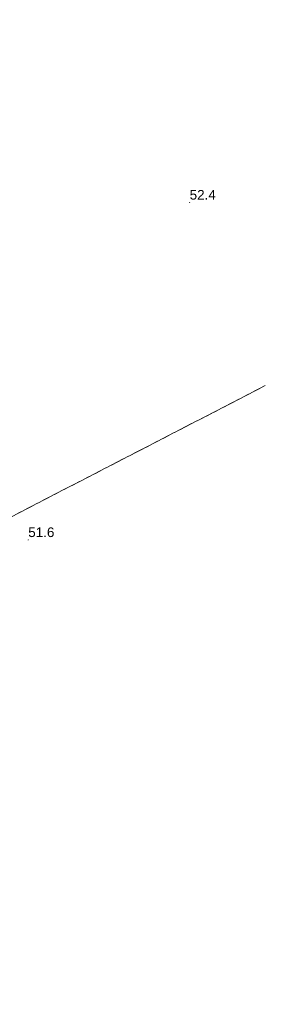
# Model space of a CAD drawing. Extents: x 5462052 to 5462554, y 5922477 to 5923179.
# Tile 42 of 42: x 5462363 to 5462382, y 5923097 to 5923174. Entities that reach past the tile are written whole.
import ezdxf
from ezdxf.enums import TextEntityAlignment as Align

# ---------------------------------------------------------------- set-up
doc = ezdxf.new("R2010")
doc.units = 0
doc.linetypes.add('PRZER1-1', pattern=[2, 1, -1])
doc.linetypes.add('PRZER3-1', pattern=[4, 3, -1])
doc.layers.get('0').update_dxf_attribs({"linetype": 'CONTINUOUS', "lineweight": 13})
doc.layers.add('EGKK', color=7, linetype='PRZER3-1', lineweight=18, true_color=0x24bc24)
doc.layers.add('EGUG', color=7, linetype='PRZER1-1', lineweight=18, true_color=0x008000)
doc.layers.add('OTRN', color=7, linetype='CONTINUOUS', lineweight=13)
doc.layers.add('OTRN_O', color=7, linetype='CONTINUOUS', lineweight=13)
doc.styles.add('GEO-INFO', font='arial.ttf')

# ---------------------------------------------------------------- blocks, each defined once
blk = doc.blocks.new('KOLO')
blk.add_hatch(color=0).paths.add_polyline_path([(-0.5, 0), (-0.482963, -0.12941), (-0.433013, -0.25), (-0.353553, -0.353553), (-0.25, -0.433013), (-0.12941, -0.482963), (0, -0.5), (0.12941, -0.482963), (0.25, -0.433013), (0.353553, -0.353553), (0.433013, -0.25), (0.482963, -0.12941), (0.5, 0), (0.482963, 0.12941), (0.433013, 0.25), (0.353553, 0.353553), (0.25, 0.433013), (0.12941, 0.482963), (0, 0.5), (-0.12941, 0.482963), (-0.25, 0.433013), (-0.353553, 0.353553), (-0.433013, 0.25), (-0.482963, 0.12941)])

msp = doc.modelspace()

# ---------------------------------------------------------------- linework, layer by layer
at = {"layer": 'EGKK', "linetype": 'PRZER3-1', "ltscale": 0.5, "elevation": 10.06}
for points in [[(5462347.146, 5923174.118), (5462321.898, 5923114.423), (5462382.3, 5923145.594)], [(5462382.3, 5923145.594), (5462321.898, 5923114.423), (5462362.514, 5923097.363)]]:
    msp.add_lwpolyline(points, dxfattribs=at)
at = {"layer": 'EGUG', "linetype": 'PRZER1-1', "ltscale": 0.5, "elevation": 10.08}
for points in [[(5462347.146, 5923174.118), (5462321.898, 5923114.423), (5462382.3, 5923145.594)], [(5462382.3, 5923145.594), (5462321.898, 5923114.423), (5462362.514, 5923097.363)]]:
    msp.add_lwpolyline(points, dxfattribs=at)

# ---------------------------------------------------------------- block references
at = {"layer": 'OTRN', "xscale": 0.09, "yscale": 0.09}
for p in [(5462376.398, 5923159.867, 10.08), (5462363.806, 5923133.563, 10.08)]:
    msp.add_blockref('KOLO', p, dxfattribs=at)

# ---------------------------------------------------------------- texts
at = {"layer": 'OTRN_O', "linetype": 'Continuous', "style": 'GEO-INFO'}
for s, p in [('52.4', (5462376.398, 5923159.867, 10.8)), ('51.6', (5462363.806, 5923133.563, 10.8))]:
    msp.add_text(s, height=0.75, dxfattribs=at).set_placement(p, align=Align.BOTTOM_LEFT)

doc.saveas('drawing.dxf')
